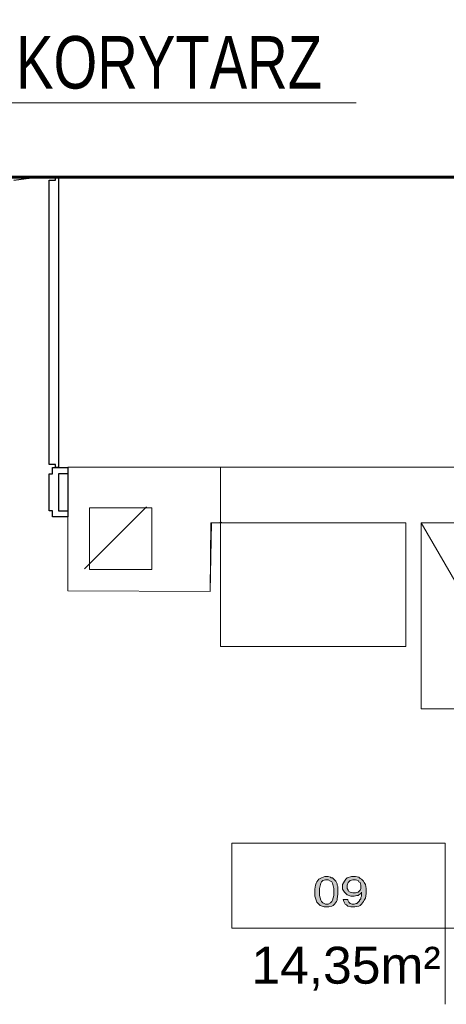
# Model space of a CAD drawing. Header units: millimetres. Extents: x 126553 to 403692, y -95821 to 38049.
# Tile 210 of 256: x 222663 to 222801, y 13274 to 13592. Entities that reach past the tile are written whole.
import ezdxf
from ezdxf.enums import TextEntityAlignment as Align

# ---------------------------------------------------------------- set-up
doc = ezdxf.new("R2010")
doc.units = ezdxf.units.MM
doc.linetypes.add('ACAD_ISO02W100', pattern=[15, 12, -3])
doc.layers.add('_(15 PYTANIA)', color=3, linetype='Continuous', plot=False)
for name, color, linetype, lineweight in [('ewakaucja', 3, 'Continuous', 50), ('opisy', 7, 'Continuous', 18), ('ŚCIANY GRUBE', 7, 'Continuous', 20)]:
    doc.layers.add(name, color=color, linetype=linetype, lineweight=lineweight)
doc.styles.add('PDF Arial', font='arial.ttf')
doc.styles.add('STYLE1', font='txt', dxfattribs={"width": 0.8})

# ---------------------------------------------------------------- blocks, each defined once
blk = doc.blocks.new('METKA')
for p, q in [((0, 26.86), (0, -26.86)), ((-57.42, 0), (115.41, 0))]:
    blk.add_line(p, q)
at = {"layer": 'opisy', "style": 'STYLE1', "width": 0.8, "flags": 4}
for tag, p in [('NUMER', (-6.14, 4.47)), ('POWIERZCHNIA', (-6.04, -24.64))]:
    blk.add_attdef(tag, text='', height=17, dxfattribs=at).set_placement(p, align=Align.RIGHT)
for tag, p in [('NAZWA', (5.34, 4.56)), ('POSADZKA', (5.63, -24.66))]:
    blk.add_attdef(tag, p, '', height=17, dxfattribs=at)

msp = doc.modelspace()

# ---------------------------------------------------------------- hatches: boundary and pattern name
at = {"layer": 'opisy'}
h = msp.add_hatch(color=7, dxfattribs=at)
h.paths.add_polyline_path([(222758.02702, 13310.05967), (222758.02702, 13310.90772), (222758.23903, 13312.17981), (222758.45105, 13312.81585), (222758.66306, 13313.23988), (222759.2991, 13314.08793), (222759.72313, 13314.29995), (222760.14716, 13314.51196), (222761.20723, 13314.93599), (222762.2673, 13314.93599), (222763.11536, 13314.72398), (222763.32737, 13314.51196), (222763.7514, 13314.51196), (222764.38744, 13313.87592), (222764.59946, 13313.66391), (222764.81147, 13313.45189), (222765.2355, 13312.60384), (222765.2355, 13312.17981), (222765.44751, 13311.75578), (222765.44751, 13309.21161), (222765.2355, 13307.72751), (222765.2355, 13307.30348), (222765.02348, 13306.87945), (222764.38744, 13306.0314), (222763.96341, 13305.60737), (222763.53939, 13305.39536), (222762.47932, 13305.18334), (222760.99522, 13305.18334), (222759.72313, 13305.60737), (222759.2991, 13306.0314), (222758.66306, 13306.66744), (222758.02702, 13308.57557), (222758.02702, 13310.05967)], flags=0)
h.paths.add_polyline_path([(222759.51112, 13310.05967), (222759.51112, 13308.78758), (222759.93515, 13307.30348), (222760.14716, 13306.87945), (222760.57119, 13306.45543), (222761.41924, 13306.0314), (222762.2673, 13306.0314), (222763.11536, 13306.45543), (222763.53939, 13306.87945), (222763.7514, 13307.30348), (222764.17543, 13308.78758), (222764.17543, 13311.11974), (222763.7514, 13312.81585), (222763.53939, 13313.23988), (222763.11536, 13313.45189), (222762.2673, 13313.87592), (222761.41924, 13313.87592), (222760.57119, 13313.66391), (222760.14716, 13313.23988), (222759.93515, 13312.81585), (222759.51112, 13311.11974), (222759.51112, 13310.05967)], flags=0)
h.paths.add_polyline_path([(222767.14363, 13307.5155), (222768.62772, 13307.5155), (222768.62772, 13307.30348), (222769.05175, 13306.66744), (222769.26377, 13306.45543), (222769.47578, 13306.24341), (222770.11182, 13306.0314), (222770.74787, 13306.0314), (222771.38391, 13306.24341), (222771.59592, 13306.24341), (222771.80794, 13306.45543), (222772.23196, 13306.87945), (222772.44398, 13307.09147), (222772.44398, 13307.30348), (222772.86801, 13307.72751), (222772.86801, 13308.15154), (222773.08002, 13308.57557), (222773.08002, 13309.63564), (222773.08002, 13309.84765), (222772.86801, 13309.42362), (222772.23196, 13308.9996), (222772.01995, 13308.78758), (222771.59592, 13308.78758), (222770.74787, 13308.57557), (222769.68779, 13308.57557), (222768.41571, 13308.9996), (222767.99168, 13309.42362), (222767.56765, 13309.84765), (222766.93161, 13310.90772), (222766.93161, 13312.39182), (222767.56765, 13313.45189), (222767.99168, 13314.08793), (222768.41571, 13314.51196), (222769.89981, 13314.93599), (222771.17189, 13314.93599), (222772.23196, 13314.72398), (222772.65599, 13314.29995), (222773.08002, 13314.08793), (222773.71606, 13313.45189), (222773.92808, 13313.02786), (222774.35211, 13312.39182), (222774.56412, 13311.11974), (222774.56412, 13309.42362), (222774.35211, 13307.93953), (222773.92808, 13307.30348), (222773.71606, 13306.87945), (222773.08002, 13306.0314), (222772.65599, 13305.60737), (222772.23196, 13305.39536), (222770.95988, 13305.18334), (222769.68779, 13305.18334), (222768.62772, 13305.39536), (222768.2037, 13305.81938), (222767.77967, 13306.0314), (222767.35564, 13306.87945), (222767.14363, 13307.5155)], flags=0)
h.paths.add_polyline_path([(222772.86801, 13311.75578), (222772.86801, 13312.17981), (222772.65599, 13313.02786), (222772.23196, 13313.23988), (222772.01995, 13313.66391), (222771.17189, 13313.87592), (222770.32384, 13313.87592), (222769.47578, 13313.66391), (222769.05175, 13313.23988), (222768.83974, 13313.02786), (222768.41571, 13312.17981), (222768.41571, 13311.11974), (222768.83974, 13310.48369), (222769.05175, 13310.05967), (222769.47578, 13309.84765), (222770.32384, 13309.63564), (222771.17189, 13309.63564), (222772.01995, 13309.84765), (222772.23196, 13310.05967), (222772.65599, 13310.48369), (222772.86801, 13311.11974), (222772.86801, 13311.75578)], flags=0)

# ---------------------------------------------------------------- linework, layer by layer
at = {"color": 7}
msp.add_line((222678.0977, 13445.33174), (222678.0977, 13433.33174), dxfattribs=at)
for points in [[(222675.0977, 13447.33174), (222674.0977, 13447.33174), (222674.0977, 13448.33174), (222672.0977, 13448.33174), (222672.0977, 13540.33214), (222674.0977, 13540.33214), (222674.0977, 13541.33171), (222675.0977, 13541.33171)], [(222672.0977, 13433.33174), (222672.0977, 13445.33174), (222673.0977, 13445.33174), (222673.0977, 13447.33174), (222678.0977, 13447.33174), (222678.0977, 13445.33174), (222675.0977, 13445.33174), (222675.0977, 13433.33174), (222678.0977, 13433.33174), (222678.0977, 13431.33174), (222673.0977, 13431.33174), (222673.0977, 13433.33174)]]:
    msp.add_lwpolyline(points, close=True, dxfattribs=at)
at = {"color": 7, "linetype": 'ACAD_ISO02W100', "ltscale": 0.5}
msp.add_arc((222675.16045, 13447.20302), 94.13472, 90.6468622, 179.9216533, dxfattribs=at)
at = {"layer": '_(15 PYTANIA)', "color": 7, "ltscale": 100}
msp.add_lwpolyline([(222727.49699, 13429.42361), (222727.49699, 13429.63562), (222727.709, 13429.63562), (222727.709, 13429.42361)], close=True, dxfattribs=at)
at = {"layer": 'ewakaucja', "color": 3, "lineweight": 60}
for points in [[(223052.62877, 13541.31617), (221736.83068, 13541.31617)], [(224332.72702, 13541.31617), (222480.43843, 13541.31617)]]:
    msp.add_lwpolyline(points, dxfattribs=at)
at = {"layer": 'opisy', "color": 7}
for points in [[(222731.10123, 13325.74871), (222800.21783, 13325.74871), (222800.21783, 13298.18688), (222731.10123, 13298.18688)], [(222758.02702, 13310.05967), (222758.02702, 13310.90772), (222758.23903, 13312.17981), (222758.45105, 13312.81585), (222758.66306, 13313.23988), (222759.2991, 13314.08793), (222759.72313, 13314.29995), (222760.14716, 13314.51196), (222761.20723, 13314.93599), (222762.2673, 13314.93599), (222763.11536, 13314.72398), (222763.32737, 13314.51196), (222763.7514, 13314.51196), (222764.38744, 13313.87592), (222764.59946, 13313.66391), (222764.81147, 13313.45189), (222765.2355, 13312.60384), (222765.2355, 13312.17981), (222765.44751, 13311.75578), (222765.44751, 13309.21161), (222765.2355, 13307.72751), (222765.2355, 13307.30348), (222765.02348, 13306.87945), (222764.38744, 13306.0314), (222763.96341, 13305.60737), (222763.53939, 13305.39536), (222762.47932, 13305.18334), (222760.99522, 13305.18334), (222759.72313, 13305.60737), (222759.2991, 13306.0314), (222758.66306, 13306.66744), (222758.02702, 13308.57557)], [(222767.14363, 13307.5155), (222768.62772, 13307.5155), (222768.62772, 13307.30348), (222769.05175, 13306.66744), (222769.26377, 13306.45543), (222769.47578, 13306.24341), (222770.11182, 13306.0314), (222770.74787, 13306.0314), (222771.38391, 13306.24341), (222771.59592, 13306.24341), (222771.80794, 13306.45543), (222772.23196, 13306.87945), (222772.44398, 13307.09147), (222772.44398, 13307.30348), (222772.86801, 13307.72751), (222772.86801, 13308.15154), (222773.08002, 13308.57557), (222773.08002, 13309.63564), (222773.08002, 13309.84765), (222772.86801, 13309.42362), (222772.23196, 13308.9996), (222772.01995, 13308.78758), (222771.59592, 13308.78758), (222770.74787, 13308.57557), (222769.68779, 13308.57557), (222768.41571, 13308.9996), (222767.99168, 13309.42362), (222767.56765, 13309.84765), (222766.93161, 13310.90772), (222766.93161, 13312.39182), (222767.56765, 13313.45189), (222767.99168, 13314.08793), (222768.41571, 13314.51196), (222769.89981, 13314.93599), (222771.17189, 13314.93599), (222772.23196, 13314.72398), (222772.65599, 13314.29995), (222773.08002, 13314.08793), (222773.71606, 13313.45189), (222773.92808, 13313.02786), (222774.35211, 13312.39182), (222774.56412, 13311.11974), (222774.56412, 13309.42362), (222774.35211, 13307.93953), (222773.92808, 13307.30348), (222773.71606, 13306.87945), (222773.08002, 13306.0314), (222772.65599, 13305.60737), (222772.23196, 13305.39536), (222770.95988, 13305.18334), (222769.68779, 13305.18334), (222768.62772, 13305.39536), (222768.2037, 13305.81938), (222767.77967, 13306.0314), (222767.35564, 13306.87945)], [(222759.51112, 13310.05967), (222759.51112, 13308.78758), (222759.93515, 13307.30348), (222760.14716, 13306.87945), (222760.57119, 13306.45543), (222761.41924, 13306.0314), (222762.2673, 13306.0314), (222763.11536, 13306.45543), (222763.53939, 13306.87945), (222763.7514, 13307.30348), (222764.17543, 13308.78758), (222764.17543, 13311.11974), (222763.7514, 13312.81585), (222763.53939, 13313.23988), (222763.11536, 13313.45189), (222762.2673, 13313.87592), (222761.41924, 13313.87592), (222760.57119, 13313.66391), (222760.14716, 13313.23988), (222759.93515, 13312.81585), (222759.51112, 13311.11974)], [(222772.86801, 13311.75578), (222772.86801, 13312.17981), (222772.65599, 13313.02786), (222772.23196, 13313.23988), (222772.01995, 13313.66391), (222771.17189, 13313.87592), (222770.32384, 13313.87592), (222769.47578, 13313.66391), (222769.05175, 13313.23988), (222768.83974, 13313.02786), (222768.41571, 13312.17981), (222768.41571, 13311.11974), (222768.83974, 13310.48369), (222769.05175, 13310.05967), (222769.47578, 13309.84765), (222770.32384, 13309.63564), (222771.17189, 13309.63564), (222772.01995, 13309.84765), (222772.23196, 13310.05967), (222772.65599, 13310.48369), (222772.86801, 13311.11974)]]:
    msp.add_lwpolyline(points, close=True, dxfattribs=at)
for points in [[(222800.21783, 13299.67098), (222800.21783, 13273.59324)], [(222800.21783, 13298.18688), (222918.73371, 13298.18688)], [(222765.44751, 13286.10207), (222765.2355, 13286.10207)]]:
    msp.add_lwpolyline(points, dxfattribs=at)
at = {"layer": 'ŚCIANY GRUBE', "color": 7}
msp.add_line((222703.5134, 13434.556), (222683.5134, 13414.556), dxfattribs=at)
for points in [[(222678.0977, 13447.44481), (222727.49699, 13447.44481), (222727.49699, 13429.42361), (222724.52879, 13429.42361), (222724.10476, 13407.16213), (222678.0977, 13407.37414)], [(222685.09417, 13434.29993), (222705.23551, 13434.29993), (222705.23551, 13414.37061), (222685.09417, 13414.37061)], [(222685.09417, 13414.37061), (222705.23551, 13414.37061), (222705.23551, 13434.29993), (222685.09417, 13434.29993)], [(222787.49698, 13429.42361), (222727.49699, 13429.42361), (222727.49699, 13389.35294), (222787.49698, 13389.35294)], [(222792.3733, 13369.2116), (222862.33796, 13369.2116), (222862.33796, 13429.42361), (222792.3733, 13429.42361)]]:
    msp.add_lwpolyline(points, close=True, dxfattribs=at)
for points in [[(222678.0977, 13447.44481), (222727.49699, 13447.44481), (222727.49699, 13429.42361), (222724.31678, 13429.42361), (222724.10476, 13407.16213), (222678.0977, 13407.37414), (222678.0977, 13431.33174)], [(222727.49699, 13429.42361), (222727.49699, 13447.44481), (222849.4051, 13447.44481), (222849.4051, 13429.42361)], [(222827.35563, 13369.2116), (222792.3733, 13429.42361)]]:
    msp.add_lwpolyline(points, dxfattribs=at)

# ---------------------------------------------------------------- block references
at = {"layer": 'opisy', "color": 7}
ref = msp.add_blockref('METKA', (222655.97933, 13565.40755), dxfattribs=at)
ref.add_attrib('NAZWA', 'KORYTARZ', (222661.32058, 13569.96655), dxfattribs={"height": 17, "style": 'STYLE1', "width": 0.8, "flags": 4})
ref.add_attrib('NUMER', '1/40a', dxfattribs={"height": 17, "style": 'STYLE1', "width": 0.8, "flags": 4}).set_placement((222649.83688, 13569.87499), align=Align.RIGHT)
ref.add_attrib('POWIERZCHNIA', '85,60', dxfattribs={"height": 17, "style": 'STYLE1', "width": 0.8, "flags": 4}).set_placement((222649.93832, 13540.76979), align=Align.RIGHT)

# ---------------------------------------------------------------- texts
at = {"layer": 'opisy', "color": 7, "insert": (222737.46169, 13278.0451), "char_height": 11.953839, "attachment_point": 7, "style": 'PDF Arial'}
msp.add_mtext('14,35m²', dxfattribs=at)

doc.saveas('drawing.dxf')
